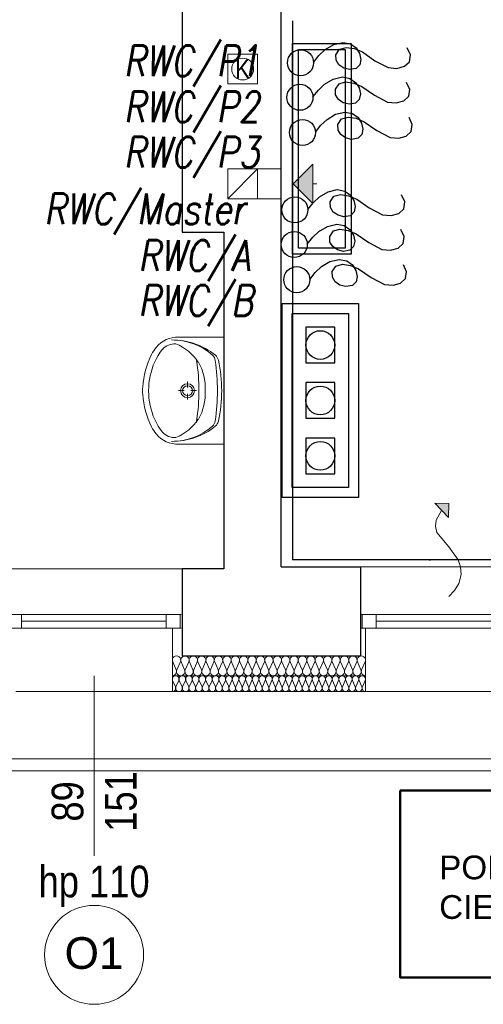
# Model space of a CAD drawing. Extents: x -558982 to 5119495, y -5290134 to 97908.
# Tile 228 of 256: x -429188 to -426848, y -22361 to -17386. Entities that reach past the tile are written whole.
import ezdxf
from ezdxf.lldxf.tags import DXFTag

# ---------------------------------------------------------------- set-up
doc = ezdxf.new("R2010")
doc.units = 0
doc.header["$MEASUREMENT"] = 0
doc.linetypes.add('DASHDOTX2', pattern=[2, 1, -0.5, 0, -0.5])
doc.layers.get('0').update_dxf_attribs({"color": 252})
for name, color, linetype in [('#armatura', 7, 'Continuous'), ('#opisy', 7, 'Continuous'), ('A-Okna', 252, 'Continuous'), ('Arch ocieplenie', 252, 'Continuous'), ('Inwent Izolacje', 252, 'Continuous'), ('INWENT wyposarzenie', 252, 'Continuous'), ('IS_Zasilanie', 1, 'SOLID'), ('Istniejące kominy', 252, 'Continuous')]:
    doc.layers.add(name, color=color, linetype=linetype)
for name, color, linetype, lineweight in [('$ IE INST. WYRÓWNWCZA', 1, 'Continuous', 30), ('$ IE WYPUSTY', 1, 'Continuous', 30), ('$ IE_OPISY', 7, 'Continuous', 25), ('$ IE_WYPUSTY', 1, 'Continuous', 30), ('A-Okna_Nr_Pióra__9', 252, 'Continuous', 13), ('Arch ocieplenie_Nr_Pióra__9', 252, 'Continuous', 13), ('Arch opisy okien_Nr_Pióra__9', 252, 'Continuous', 13), ('Arch opisy_Nr_Pióra__1', 252, 'Continuous', 25), ('Arch opisy_Nr_Pióra__9', 252, 'Continuous', 13), ('Arch teren_Nr_Pióra__5', 252, 'Continuous', 13), ('Arch wykończenie_Nr_Pióra__3', 252, 'Continuous', 18), ('Inwent Izolacje_Nr_Pióra__2', 252, 'Continuous', 13), ('INWENT RURY SPUSTOWE_Nr_Pióra__21', 252, 'Continuous', 9), ('INWENT wyposarzenie_Nr_Pióra__21', 252, 'Continuous', 9), ('INWENT. OKNA_Nr_Pióra__21', 252, 'Continuous', 9), ('INWENT. OKNA_Nr_Pióra__5', 252, 'Continuous', 13), ('INWENT.ŚCIANY_Nr_Pióra__1', 252, 'Continuous', 25), ('INWENT.ŚCIANY_Nr_Pióra__2', 252, 'Continuous', 13), ('INWENT.ŚCIANY_Nr_Pióra__21', 252, 'Continuous', 9), ('Istniejące kominy_Nr_Pióra__21', 252, 'Continuous', 9)]:
    doc.layers.add(name, color=color, linetype=linetype, lineweight=lineweight)
doc.styles.add('GENERATED_STYLE_10', font='arial.ttf')
doc.styles.add('GENERATED_STYLE_5', font='ARIALN.TTF')
doc.styles.add('ROMANS', font='romans.shx', dxfattribs={"width": 0.85})
doc.styles.get("Standard").update_dxf_attribs({"font": 'arial.ttf', "bigfont": 'BIGFONT.SHX'})
tags = doc.linetypes.add('SOLID', pattern=[10, 10, 0]).pattern_tags.tags
tags[6:7] = [DXFTag(74, 4), DXFTag(75, 0), DXFTag(340, '0'), DXFTag(46, 0.0), DXFTag(50, 0.0), DXFTag(44, 0.0), DXFTag(45, 0.0)]
tags[4:5] = [DXFTag(74, 4), DXFTag(75, 0), DXFTag(340, '0'), DXFTag(46, 0.0), DXFTag(50, 0.0), DXFTag(44, 0.0), DXFTag(45, 0.0)]

# ---------------------------------------------------------------- blocks, each defined once
blk = doc.blocks.new('Izolacja cieplna 14_5', base_point=(-419374.9, 22732.6))
at = {"layer": 'Arch ocieplenie_Nr_Pióra__9', "linetype": 'Continuous'}
for p, q in [((-419373.5, 22788.8), (-419359.5, 22756.5)), ((-419356.7, 22756.5), (-419342.7, 22788.8)), ((-419339.9, 22788.8), (-419325.9, 22756.5)), ((-419323.1, 22756.5), (-419309.1, 22788.8)), ((-419306.3, 22788.8), (-419292.3, 22756.5)), ((-419289.5, 22756.5), (-419275.5, 22788.8)), ((-419272.7, 22788.8), (-419258.7, 22756.5)), ((-419255.9, 22756.5), (-419241.9, 22788.8)), ((-419239.1, 22788.8), (-419225.1, 22756.5)), ((-419222.2, 22756.5), (-419208.3, 22788.8)), ((-419205.4, 22788.8), (-419191.4, 22756.5)), ((-419188.6, 22756.5), (-419174.6, 22788.8)), ((-419171.8, 22788.8), (-419157.8, 22756.5)), ((-419155, 22756.5), (-419141, 22788.8)), ((-419138.2, 22788.8), (-419124.2, 22756.5)), ((-419121.4, 22756.5), (-419107.4, 22788.8)), ((-419104.6, 22788.8), (-419090.6, 22756.5)), ((-419087.8, 22756.5), (-419073.8, 22788.8)), ((-419070.9, 22788.8), (-419057, 22756.5)), ((-419054.1, 22756.5), (-419040.2, 22788.8)), ((-419037.3, 22788.8), (-419023.3, 22756.5)), ((-419020.5, 22756.5), (-419006.5, 22788.8)), ((-419003.7, 22788.8), (-418989.7, 22756.5)), ((-418986.9, 22756.5), (-418972.9, 22788.8)), ((-418970.1, 22788.8), (-418956.1, 22756.5)), ((-418953.3, 22756.5), (-418939.3, 22788.8)), ((-418936.5, 22788.8), (-418922.5, 22756.5)), ((-418919.7, 22756.5), (-418905.7, 22788.8)), ((-418902.8, 22788.8), (-418888.9, 22756.5)), ((-418886, 22756.5), (-418872, 22788.8)), ((-418869.2, 22788.8), (-418855.2, 22756.5)), ((-418852.4, 22756.5), (-418838.4, 22788.8)), ((-418835.6, 22788.8), (-418821.6, 22756.5)), ((-418818.8, 22756.5), (-418804.8, 22788.8)), ((-418802, 22788.8), (-418788, 22756.5)), ((-418785.2, 22756.5), (-418771.2, 22788.8)), ((-418768.4, 22788.8), (-418754.4, 22756.5)), ((-418751.6, 22756.5), (-418737.6, 22788.8)), ((-418734.7, 22788.8), (-418720.8, 22756.5)), ((-418717.9, 22756.5), (-418703.9, 22788.8)), ((-418701.1, 22788.8), (-418687.1, 22756.5)), ((-418684.3, 22756.5), (-418670.3, 22788.8)), ((-418667.5, 22788.8), (-418653.5, 22756.5)), ((-418650.7, 22756.5), (-418636.7, 22788.8)), ((-418633.9, 22788.8), (-418619.9, 22756.5)), ((-418617.1, 22756.5), (-418603.1, 22788.8)), ((-418600.3, 22788.8), (-418586.3, 22756.5)), ((-418583.4, 22756.5), (-418569.5, 22788.8)), ((-418566.6, 22788.8), (-418552.7, 22756.5)), ((-418549.8, 22756.5), (-418535.8, 22788.8)), ((-418533, 22788.8), (-418519, 22756.5)), ((-418516.2, 22756.5), (-418502.2, 22788.8)), ((-418499.4, 22788.8), (-418485.4, 22756.5)), ((-418482.6, 22756.5), (-418468.6, 22788.8)), ((-418465.8, 22788.8), (-418451.8, 22756.5)), ((-418449, 22756.5), (-418435, 22788.8)), ((-418432.2, 22788.8), (-418418.2, 22756.5)), ((-418415.3, 22756.5), (-418401.4, 22788.8))]:
    blk.add_line(p, q, dxfattribs=at)
for centre, start_param, end_param in [((-419358.1, 22795.6), 4.299595, 8.266775), ((-419324.5, 22795.6), 4.299595, 8.266775), ((-419290.9, 22795.6), 4.299595, 8.266775), ((-419257.3, 22795.6), 4.299595, 8.266775), ((-419223.7, 22795.6), 4.299595, 8.266775), ((-419190, 22795.6), 4.299595, 8.266775), ((-419156.4, 22795.6), 4.299595, 8.266775), ((-419122.8, 22795.6), 4.299595, 8.266775), ((-419089.2, 22795.6), 4.299595, 8.266775), ((-419055.6, 22795.6), 4.299595, 8.266775), ((-419021.9, 22795.6), 4.299595, 8.266775), ((-418988.3, 22795.6), 4.299595, 8.266775), ((-418954.7, 22795.6), 4.299595, 8.266775), ((-418921.1, 22795.6), 4.299595, 8.266775), ((-418887.4, 22795.6), 4.299595, 8.266775), ((-418853.8, 22795.6), 4.299595, 8.266775), ((-418820.2, 22795.6), 4.299595, 8.266775), ((-418786.6, 22795.6), 4.299595, 8.266775), ((-418753, 22795.6), 4.299595, 8.266775), ((-418719.3, 22795.6), 4.299595, 8.266775), ((-418685.7, 22795.6), 4.299595, 8.266775), ((-418652.1, 22795.6), 4.299595, 8.266775), ((-418618.5, 22795.6), 4.299595, 8.266775), ((-418584.9, 22795.6), 4.299595, 8.266775), ((-418551.2, 22795.6), 4.299595, 8.266775), ((-418517.6, 22795.6), 4.299595, 8.266775), ((-418484, 22795.6), 4.299595, 8.266775), ((-418450.4, 22795.6), 4.299595, 8.266775), ((-418416.8, 22795.6), 4.299595, 8.266775), ((-419374.9, 22749.6), 3.141593, 5.125182), ((-419341.3, 22749.6), 1.158004, 5.125183), ((-419307.7, 22749.6), 1.158004, 5.125183), ((-419274.1, 22749.6), 1.158004, 5.125183), ((-419240.5, 22749.6), 1.158004, 5.125183), ((-419206.8, 22749.6), 1.158004, 5.125183), ((-419173.2, 22749.6), 1.158004, 5.125183), ((-419139.6, 22749.6), 1.158004, 5.125183), ((-419106, 22749.6), 1.158004, 5.125183), ((-419072.4, 22749.6), 1.158004, 5.125183), ((-419038.7, 22749.6), 1.158004, 5.125183), ((-419005.1, 22749.6), 1.158004, 5.125183), ((-418971.5, 22749.6), 1.158004, 5.125183), ((-418937.9, 22749.6), 1.158004, 5.125183), ((-418904.3, 22749.6), 1.158004, 5.125183), ((-418870.6, 22749.6), 1.158004, 5.125183), ((-418837, 22749.6), 1.158004, 5.125183), ((-418803.4, 22749.6), 1.158004, 5.125183), ((-418769.8, 22749.6), 1.158004, 5.125183), ((-418736.2, 22749.6), 1.158004, 5.125183), ((-418702.5, 22749.6), 1.158004, 5.125183), ((-418668.9, 22749.6), 1.158004, 5.125183), ((-418635.3, 22749.6), 1.158004, 5.125183), ((-418601.7, 22749.6), 1.158004, 5.125183), ((-418568.1, 22749.6), 1.158004, 5.125183), ((-418534.4, 22749.6), 1.158004, 5.125183), ((-418500.8, 22749.6), 1.158004, 5.125183), ((-418467.2, 22749.6), 1.158004, 5.125183), ((-418433.6, 22749.6), 1.158004, 5.125183), ((-418399.9, 22749.6), 1.158004, 3.141593)]:
    blk.add_ellipse(centre, major_axis=(0, 17), ratio=0.988013, start_param=start_param, end_param=end_param, dxfattribs=at)
blk = doc.blocks.new('Symbol Umywalka 14_251', base_point=(-419525, 24522.6))
at = {"layer": 'INWENT wyposarzenie_Nr_Pióra__21', "linetype": 'Continuous'}
for p, q in [((-419114.9, 24522.6), (-419343.4, 24522.6)), ((-419114.9, 24522.6), (-419114.9, 23982.6)), ((-419114.9, 24167.5), (-419114.9, 24337.7)), ((-419298.3, 24269.4), (-419298.3, 24298.2)), ((-419314.9, 24252.7), (-419343.8, 24252.7)), ((-419298.3, 24207.2), (-419298.3, 24236)), ((-419252.8, 24252.7), (-419281.6, 24252.7)), ((-419114.9, 23982.6), (-419343.4, 23982.6))]:
    blk.add_line(p, q, dxfattribs=at)
for radius in [35, 25]:
    blk.add_circle((-419298.3, 24252.7), radius, dxfattribs=at)
for centre, radius, start, end in [((-419349.3, 24385.4), 137.4, 87.5448, 141.2546), ((-419363.1, 24408.6), 80.9, 86.0694, 139.1984), ((-419373.1, 24169.1), 339.6, 50.6648, 90.9072), ((-419374.8, 24203.6), 305.1, 48.5245, 90.6767), ((-419446, 24265.5), 240.7, 32.8442, 68.4481), ((-419081.3, 24238.9), 444.2, 153.7403, 175.7948), ((-419197.6, 24276), 293, 140.7149, 170.0022), ((-419290.4, 24338.4), 212.8, 141.3152, 152.8429), ((-419202.6, 24398.5), 45, 7.8304, 48.5245), ((-419186.3, 24397), 45, 12.694, 50.6648), ((-420225.7, 24252.7), 984.9, 351.1796, 8.8266), ((-419449.8, 24271.9), 240.6, 355.394, 31.0561), ((-420301.1, 24247.4), 1153.8, 0.245, 7.8304), ((-419801.8, 24258.4), 675.9, 359.4897, 12.694), ((-419178.3, 24252.6), 316.7, 166.4334, 193.5666), ((-419255, 24252.6), 270, 175.9876, 184.0124), ((-419081.3, 24266.3), 444.2, 184.2052, 206.2597), ((-419449.8, 24233.3), 240.6, 328.9439, 4.606), ((-420301, 24259.1), 1153.8, 352.0921, 359.6775), ((-419801.8, 24247.5), 675.9, 347.2285, 0.4328), ((-419197.6, 24229.2), 293, 189.9978, 219.2851), ((-419446, 24239.7), 240.7, 291.5519, 327.1558), ((-419202.8, 24106.6), 45, 311.398, 352.0921), ((-419186.5, 24108), 45, 309.2578, 347.2285), ((-419290.4, 24166.9), 212.8, 207.1571, 218.6848), ((-419349.3, 24119.8), 137.4, 218.7454, 272.4552), ((-419363.1, 24096.6), 80.9, 220.8016, 273.9306), ((-419372.9, 24336.2), 339.6, 269.0153, 309.2578), ((-419374.8, 24301.7), 305.1, 269.2458, 311.398)]:
    blk.add_arc(centre, radius, start, end, dxfattribs=at)
blk = doc.blocks.new('Izolacja cieplna 14_260', base_point=(-419374.9, 22812.6))
at = {"layer": 'Inwent Izolacje_Nr_Pióra__2', "linetype": 'Continuous'}
for p, q in [((-419373.2, 22882.8), (-419355.5, 22842.4)), ((-419352, 22842.4), (-419334.3, 22882.8)), ((-419330.8, 22882.8), (-419313.1, 22842.4)), ((-419309.6, 22842.4), (-419291.9, 22882.8)), ((-419288.4, 22882.8), (-419270.7, 22842.4)), ((-419267.2, 22842.4), (-419249.6, 22882.8)), ((-419246, 22882.8), (-419228.4, 22842.4)), ((-419224.8, 22842.4), (-419207.2, 22882.8)), ((-419203.6, 22882.8), (-419186, 22842.4)), ((-419182.4, 22842.4), (-419164.8, 22882.8)), ((-419161.2, 22882.8), (-419143.6, 22842.4)), ((-419140, 22842.4), (-419122.4, 22882.8)), ((-419118.8, 22882.8), (-419101.2, 22842.4)), ((-419097.6, 22842.4), (-419080, 22882.8)), ((-419076.4, 22882.8), (-419058.8, 22842.4)), ((-419055.2, 22842.4), (-419037.6, 22882.8)), ((-419034, 22882.8), (-419016.4, 22842.4)), ((-419012.8, 22842.4), (-418995.2, 22882.8)), ((-418991.6, 22882.8), (-418974, 22842.4)), ((-418970.4, 22842.4), (-418952.8, 22882.8)), ((-418949.3, 22882.8), (-418931.6, 22842.4)), ((-418928.1, 22842.4), (-418910.4, 22882.8)), ((-418906.9, 22882.8), (-418889.2, 22842.4)), ((-418885.7, 22842.4), (-418868, 22882.8)), ((-418864.5, 22882.8), (-418846.8, 22842.4)), ((-418843.3, 22842.4), (-418825.6, 22882.8)), ((-418822.1, 22882.8), (-418804.4, 22842.4)), ((-418800.9, 22842.4), (-418783.2, 22882.8)), ((-418779.7, 22882.8), (-418762.1, 22842.4)), ((-418758.5, 22842.4), (-418740.9, 22882.8)), ((-418737.3, 22882.8), (-418719.7, 22842.4)), ((-418716.1, 22842.4), (-418698.5, 22882.8)), ((-418694.9, 22882.8), (-418677.3, 22842.4)), ((-418673.7, 22842.4), (-418656.1, 22882.8)), ((-418652.5, 22882.8), (-418634.9, 22842.4)), ((-418631.3, 22842.4), (-418613.7, 22882.8)), ((-418610.1, 22882.8), (-418592.5, 22842.4)), ((-418588.9, 22842.4), (-418571.3, 22882.8)), ((-418567.7, 22882.8), (-418550.1, 22842.4)), ((-418546.5, 22842.4), (-418528.9, 22882.8)), ((-418525.3, 22882.8), (-418507.7, 22842.4)), ((-418504.1, 22842.4), (-418486.5, 22882.8)), ((-418482.9, 22882.8), (-418465.3, 22842.4)), ((-418461.8, 22842.4), (-418444.1, 22882.8)), ((-418440.6, 22882.8), (-418422.9, 22842.4)), ((-418419.4, 22842.4), (-418401.7, 22882.8))]:
    blk.add_line(p, q, dxfattribs=at)
for centre, start_param, end_param in [((-419353.8, 22891.3), 4.299595, 8.266775), ((-419311.4, 22891.3), 4.299595, 8.266775), ((-419269, 22891.3), 4.299595, 8.266775), ((-419226.6, 22891.3), 4.299595, 8.266775), ((-419184.2, 22891.3), 4.299595, 8.266775), ((-419141.8, 22891.3), 4.299595, 8.266775), ((-419099.4, 22891.3), 4.299595, 8.266775), ((-419057, 22891.3), 4.299595, 8.266775), ((-419014.6, 22891.3), 4.299595, 8.266775), ((-418972.2, 22891.3), 4.299595, 8.266775), ((-418929.8, 22891.3), 4.299595, 8.266775), ((-418887.4, 22891.3), 4.299595, 8.266775), ((-418845.1, 22891.3), 4.299595, 8.266775), ((-418802.7, 22891.3), 4.299595, 8.266775), ((-418760.3, 22891.3), 4.299595, 8.266775), ((-418717.9, 22891.3), 4.299595, 8.266775), ((-418675.5, 22891.3), 4.299595, 8.266775), ((-418633.1, 22891.3), 4.299595, 8.266775), ((-418590.7, 22891.3), 4.299595, 8.266775), ((-418548.3, 22891.3), 4.299595, 8.266775), ((-418505.9, 22891.3), 4.299595, 8.266775), ((-418463.5, 22891.3), 4.299595, 8.266775), ((-418421.1, 22891.3), 4.299595, 8.266775), ((-419374.9, 22833.9), 3.141593, 5.125182), ((-419332.6, 22833.9), 1.158004, 5.125183), ((-419290.2, 22833.9), 1.158004, 5.125183), ((-419247.8, 22833.9), 1.158004, 5.125183), ((-419205.4, 22833.9), 1.158004, 5.125183), ((-419163, 22833.9), 1.158004, 5.125183), ((-419120.6, 22833.9), 1.158004, 5.125183), ((-419078.2, 22833.9), 1.158004, 5.125183), ((-419035.8, 22833.9), 1.158004, 5.125183), ((-418993.4, 22833.9), 1.158004, 5.125183), ((-418951, 22833.9), 1.158004, 5.125183), ((-418908.6, 22833.9), 1.158004, 5.125183), ((-418866.3, 22833.9), 1.158004, 5.125183), ((-418823.9, 22833.9), 1.158004, 5.125183), ((-418781.5, 22833.9), 1.158004, 5.125183), ((-418739.1, 22833.9), 1.158004, 5.125183), ((-418696.7, 22833.9), 1.158004, 5.125183), ((-418654.3, 22833.9), 1.158004, 5.125183), ((-418611.9, 22833.9), 1.158004, 5.125183), ((-418569.5, 22833.9), 1.158004, 5.125183), ((-418527.1, 22833.9), 1.158004, 5.125183), ((-418484.7, 22833.9), 1.158004, 5.125183), ((-418442.3, 22833.9), 1.158004, 5.125183), ((-418399.9, 22833.9), 1.158004, 3.141593)]:
    blk.add_ellipse(centre, major_axis=(0, 21.3), ratio=0.996607, start_param=start_param, end_param=end_param, dxfattribs=at)
blk = doc.blocks.new('Linia_10', base_point=(-418764.9, 25297.6))
at = {"layer": 'Istniejące kominy_Nr_Pióra__21', "linetype": 'Continuous'}
blk.add_hatch(color=256, dxfattribs=at).paths.add_polyline_path([(-418764.9, 25297.6), (-418664.9, 25397.6), (-418664.9, 25197.6)], flags=0)
for p, q in [((-418764.9, 25297.6), (-418664.9, 25397.6)), ((-418664.9, 25397.6), (-418664.9, 25197.6)), ((-418764.9, 25297.6), (-418664.9, 25197.6)), ((-418664.9, 25297.6), (-418644.9, 25297.6))]:
    blk.add_line(p, q, dxfattribs=at)
blk = doc.blocks.new('Krzywa_4', base_point=(-417979.9, 23212.6))
at = {"layer": 'A-Okna_Nr_Pióra__9', "linetype": 'Continuous'}
blk.add_hatch(color=256, dxfattribs=at).paths.add_polyline_path([(-417979.9, 23683.2), (-417980.4, 23612.5), (-418050.7, 23683.6)], flags=0)
for p, q in [((-417979.9, 23683.2), (-418050.7, 23683.6)), ((-417980.4, 23612.5), (-418050.7, 23683.6)), ((-417979.9, 23683.2), (-417980.4, 23612.5))]:
    blk.add_line(p, q, dxfattribs=at)
at = {"layer": 'A-Okna_Nr_Pióra__9', "linetype": 'Continuous', "flags": 128}
blk.add_lwpolyline([(-417979.9, 23212.6), (-417950.8, 23243.8), (-417929.5, 23278.8), (-417917.3, 23323.5), (-417919.9, 23362.2), (-417932.8, 23398.7), (-417979.9, 23463.2), (-418039.6, 23536.5), (-418046.7, 23568.5), (-418042.7, 23598.4), (-418015.5, 23648)], dxfattribs=at)
blk = doc.blocks.new('ZAPAS KABLA')
at = {"layer": '$ IE WYPUSTY', "linetype": 'ByBlock'}
blk.add_lwpolyline([(0, -0.0716), (0.017, -0.0856), (0.0315, -0.1019), (0.0437, -0.1235), (0.0486, -0.147), (0.0444, -0.1659), (0.0339, -0.1799), (0.0197, -0.1885), (0.0045, -0.1914), (-0.009, -0.1882), (-0.0183, -0.1786), (-0.0206, -0.1621), (-0.0164, -0.1472), (-0.0079, -0.1355), (0.0038, -0.1288), (0.018, -0.1287), (0.0319, -0.1383), (0.0359, -0.155), (0.0323, -0.1752), (0.0231, -0.1955), (0.0003, -0.2267), (-0.018, -0.2597), (-0.0204, -0.2812), (-0.0157, -0.3004), (-0.0044, -0.3134), (0.0129, -0.3163), (0.0308, -0.3086)], dxfattribs=at)
blk.add_circle((0, -0.0387), 0.0329, dxfattribs=at)

msp = doc.modelspace()

# ---------------------------------------------------------------- linework, layer by layer
at = {"layer": '#armatura', "color": 252, "lineweight": 50}
msp.add_lwpolyline([(-427267.6, -21280.6), (-427267.6, -22224.6), (-426265.6, -22224.6), (-426265.6, -21280.6)], close=True, dxfattribs=at)
at = {"layer": '$ IE INST. WYRÓWNWCZA', "color": 3, "ltscale": 30}
for points in [[(-427810.2, -17392.3), (-427810.2, -20115.2)], [(-424367.5, -20115.2), (-427810.2, -20115.2)]]:
    msp.add_lwpolyline(points, dxfattribs=at)
at = {"layer": '$ IE INST. WYRÓWNWCZA', "color": 2, "linetype": 'DASHDOTX2', "ltscale": 500}
for points in [[(-427810.2, -17392.3), (-427810.2, -20115.2)], [(-424367.5, -20115.2), (-427810.2, -20115.2)]]:
    msp.add_lwpolyline(points, dxfattribs=at)
at = {"color": 252, "lineweight": 30}
for points in [[(-427863.1, -18820), (-427478.1, -18820), (-427478.1, -19800), (-427863.1, -19800)], [(-427813.1, -18870), (-427528.1, -18870), (-427528.1, -19750), (-427813.1, -19750)], [(-427743.1, -19120), (-427598.1, -19120), (-427598.1, -18940), (-427743.1, -18940)], [(-427743.1, -19400), (-427598.1, -19400), (-427598.1, -19220), (-427743.1, -19220)], [(-427743.1, -19680), (-427598.1, -19680), (-427598.1, -19500), (-427743.1, -19500)]]:
    msp.add_lwpolyline(points, close=True, dxfattribs=at)
for centre in [(-427670.6, -19030), (-427670.6, -19310), (-427670.6, -19590)]:
    msp.add_circle(centre, 72.5, dxfattribs=at)
at = {"layer": 'Arch opisy_Nr_Pióra__9', "linetype": 'Continuous'}
msp.add_circle((-428812.5, -22110.6), 250, dxfattribs=at)
at = {"layer": 'Arch teren_Nr_Pióra__5', "linetype": 'Continuous'}
for p, q in [((-423861.2, -21120.6), (-431907.5, -21120.6)), ((-423801.1, -21180.6), (-431907.5, -21180.6))]:
    msp.add_line(p, q, dxfattribs=at)
at = {"layer": 'Arch wykończenie_Nr_Pióra__3', "linetype": 'Continuous'}
for p, q in [((-428417.5, -20780.6), (-428417.5, -20460.6)), ((-427442.5, -20780.6), (-427442.5, -20460.6)), ((-428417.5, -20780.6), (-427442.5, -20780.6))]:
    msp.add_line(p, q, dxfattribs=at)
at = {"layer": 'INWENT RURY SPUSTOWE_Nr_Pióra__21', "linetype": 'Continuous'}
msp.add_circle((-428062.5, -17635.6), 55, dxfattribs=at)
at = {"layer": 'INWENT. OKNA_Nr_Pióra__5', "linetype": 'Continuous'}
for p, q in [((-429252.5, -20390.6), (-428372.5, -20390.6)), ((-429178.5, -20390.6), (-429178.5, -20460.6)), ((-428448.5, -20390.6), (-428448.5, -20460.6)), ((-428378.5, -20390.6), (-428378.5, -20460.6)), ((-427467.5, -20390.6), (-426577.5, -20390.6)), ((-427458.5, -20390.6), (-427458.5, -20460.6)), ((-427388.5, -20390.6), (-427388.5, -20460.6)), ((-429178.5, -20425.6), (-428448.5, -20425.6)), ((-427388.5, -20425.6), (-426658.5, -20425.6)), ((-429252.5, -20460.6), (-428372.5, -20460.6)), ((-427467.5, -20460.6), (-426577.5, -20460.6)), ((-428812.5, -20700.6), (-428812.5, -21610.6))]:
    msp.add_line(p, q, dxfattribs=at)
at = {"layer": 'INWENT.ŚCIANY_Nr_Pióra__1', "linetype": 'Continuous'}
for p, q in [((-428367.5, -16610.6), (-428367.5, -18460.6)), ((-427867.5, -19080.6), (-427867.5, -17210.6)), ((-428367.5, -18460.6), (-428157.5, -18460.6)), ((-428157.5, -18460.6), (-428157.5, -20160.6)), ((-427867.5, -20150.6), (-427867.5, -19080.6)), ((-428367.5, -20160.6), (-428367.5, -20600.6)), ((-428157.5, -20160.6), (-428367.5, -20160.6)), ((-427867.5, -20150.6), (-427467.5, -20150.6)), ((-427467.5, -20150.6), (-427467.5, -20600.6)), ((-428367.5, -20600.6), (-427467.5, -20600.6))]:
    msp.add_line(p, q, dxfattribs=at)
at = {"layer": 'INWENT.ŚCIANY_Nr_Pióra__2', "linetype": 'Continuous'}
msp.add_line((-428417.5, -20700.6), (-427442.5, -20700.6), dxfattribs=at)
at = {"layer": 'INWENT.ŚCIANY_Nr_Pióra__21', "linetype": 'Continuous'}
for p, q in [((-429257.5, -20160.6), (-428367.5, -20160.6)), ((-427467.5, -20150.6), (-426577.5, -20150.6)), ((-429207.5, -20780.6), (-428417.5, -20780.6)), ((-427442.5, -20780.6), (-426602.5, -20780.6))]:
    msp.add_line(p, q, dxfattribs=at)
at = {"layer": 'IS_Zasilanie', "color": 252}
for points in [[(-427811, -17506.5), (-427515, -17506.5), (-427515, -18570.5), (-427811, -18570.5)], [(-427781, -17536.5), (-427545, -17536.5), (-427545, -18540.5), (-427781, -18540.5)]]:
    msp.add_lwpolyline(points, close=True, dxfattribs=at)
at = {"layer": 'Istniejące kominy_Nr_Pióra__21', "linetype": 'Continuous'}
for p, q in [((-428137.5, -17710.6), (-428137.5, -17560.6)), ((-428137.5, -17560.6), (-427987.5, -17560.6)), ((-427987.5, -17560.6), (-427987.5, -17710.6)), ((-427987.5, -17710.6), (-428137.5, -17710.6)), ((-428137.5, -18290.6), (-428137.5, -18140.6)), ((-428137.5, -18140.6), (-427867.5, -18140.6)), ((-428137.5, -18290.6), (-427987.5, -18140.6)), ((-427987.5, -18140.6), (-427987.5, -18290.6)), ((-427867.5, -18290.6), (-428137.5, -18290.6))]:
    msp.add_line(p, q, dxfattribs=at)

# ---------------------------------------------------------------- block references
at = {"layer": '$ IE_WYPUSTY', "xscale": 1999.99999999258, "yscale": 1999.99999999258, "zscale": 1999.99999999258, "rotation": 91.46417585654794}
for p in [(-427847.8, -17605.8), (-427850.8, -17780.5), (-427838.1, -17958.2), (-427876.4, -18349.3), (-427879.4, -18524.1), (-427866.7, -18701.8)]:
    msp.add_blockref('ZAPAS KABLA', p, dxfattribs=at)
at = {"layer": 'A-Okna', "color": 135, "linetype": 'Continuous', "lineweight": 13, "true_color": 0x3dad99}
msp.add_blockref('Krzywa_4', (-427022.5, -20300.6), dxfattribs=at)
at = {"layer": 'Arch ocieplenie', "color": 104, "linetype": 'Continuous', "lineweight": 13, "true_color": 0x029e21}
msp.add_blockref('Izolacja cieplna 14_5', (-428417.5, -20780.6), dxfattribs=at)
at = {"layer": 'Inwent Izolacje', "color": 104, "linetype": 'Continuous', "lineweight": 13, "true_color": 0x029e21}
msp.add_blockref('Izolacja cieplna 14_260', (-428417.5, -20700.6), dxfattribs=at)
at = {"layer": 'INWENT wyposarzenie', "color": 104, "linetype": 'Continuous', "lineweight": 13, "true_color": 0x029e21}
msp.add_blockref('Symbol Umywalka 14_251', (-428567.6, -18990.6), dxfattribs=at)
at = {"layer": 'Istniejące kominy', "linetype": 'Continuous'}
msp.add_blockref('Linia_10', (-427807.5, -18215.6), dxfattribs=at)

# ---------------------------------------------------------------- texts
at = {"layer": '#opisy', "color": 252, "insert": (-427070.6, -21609), "char_height": 120, "width": 1720, "attachment_point": 1}
msp.add_mtext('POMPA \\PCIEPŁA\\W0.8;\\P', dxfattribs=at)
at = {"layer": '$ IE_OPISY', "color": 7, "lineweight": 30, "style": 'ROMANS', "oblique": 10, "width": 0.8}
for s, p in [('RWC/P1', (-428662.5, -17671.6)), ('RWC/P2', (-428662.5, -17904)), ('RWC/P3', (-428662.5, -18133.6)), ('RWC/Master', (-429064.1, -18420.2)), ('RWC/A', (-428588.7, -18655.7)), ('RWC/B', (-428588.7, -18882.2))]:
    msp.add_text(s, height=155, dxfattribs=at).set_placement(p)
at = {"layer": 'Arch opisy okien_Nr_Pióra__9', "linetype": 'Continuous', "insert": (-428812.5, -22021.4), "char_height": 160, "attachment_point": 2, "style": 'GENERATED_STYLE_10'}
msp.add_mtext('{O1}', dxfattribs=at)
at = {"layer": 'Arch opisy_Nr_Pióra__1', "linetype": 'Continuous', "insert": (-428062.5, -17684.7), "char_height": 100, "attachment_point": 8, "style": 'GENERATED_STYLE_5'}
msp.add_mtext('{K}', dxfattribs=at)
at = {"layer": 'INWENT. OKNA_Nr_Pióra__21', "linetype": 'Continuous', "insert": (-429026.7, -21335.6), "char_height": 160, "width": 709.227, "attachment_point": 2, "rotation": 90, "line_spacing_factor": 1.007581, "style": 'GENERATED_STYLE_5'}
msp.add_mtext('{89\\P151}', dxfattribs=at)
at = {"layer": 'INWENT. OKNA_Nr_Pióra__21', "linetype": 'Continuous', "insert": (-428812.5, -21659.9), "char_height": 160, "attachment_point": 2, "style": 'GENERATED_STYLE_5'}
msp.add_mtext('{hp 110}', dxfattribs=at)

doc.saveas('drawing.dxf')
